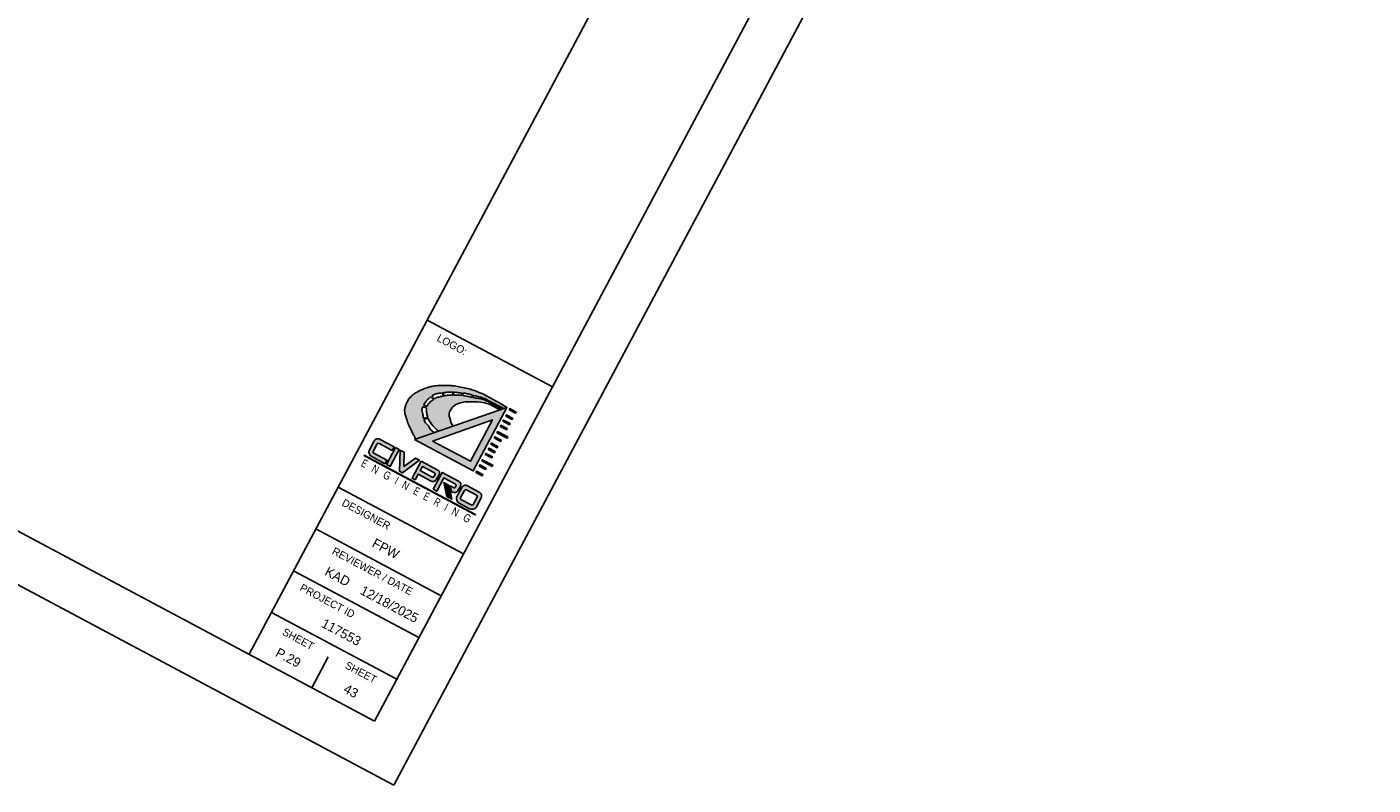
# Model space of a CAD drawing. Header units: feet. Extents: x 2249912 to 2250122, y 437849 to 438026.
# Tile 4 of 6: x 2250051 to 2250122, y 437849 to 437889. Entities that reach past the tile are written whole.
import ezdxf
from ezdxf.enums import TextEntityAlignment as Align

# ---------------------------------------------------------------- set-up
doc = ezdxf.new("R2010")
doc.units = ezdxf.units.FT
doc.header["$MEASUREMENT"] = 0
for name, color, linetype in [('SH_Border', 7, 'Continuous'), ('SH_Data', 7, 'Continuous'), ('SHT_LOGO_BLACK', 7, 'Continuous'), ('SHT_LOGO_BLUE', 160, 'Continuous'), ('SHT_LOGO_GREY', 9, 'Continuous')]:
    doc.layers.add(name, color=color, linetype=linetype)
doc.styles.add('OHDOTSymbols', font='arial.ttf')
doc.styles.add('Straight-Normal', font='font30.shx', dxfattribs={"height": 0.14})
doc.styles.add('Straight-Sub Title', font='font30.shx', dxfattribs={"height": 0.17})

msp = doc.modelspace()

# ---------------------------------------------------------------- hatches: boundary and pattern name
at = {"layer": 'SHT_LOGO_BLACK', "linetype": 'Continuous'}
h = msp.add_hatch(color=256, dxfattribs=at)
h.dxf.hatch_style = 1
h.paths.add_polyline_path([(2250071.744, 437868.656, -0.010054), (2250071.733, 437868.688), (2250071.952, 437868.761, 0.003974), (2250071.962, 437868.734, 0.040776), (2250071.979, 437868.7, 0.006066), (2250072.114, 437868.482, 0.061249), (2250072.287, 437868.27, 0.038297), (2250072.522, 437868.079), (2250073.269, 437868.339), (2250073.154, 437868.532), (2250073.13, 437868.662), (2250073.058, 437868.87), (2250073.057, 437868.988), (2250073.076, 437869.101), (2250073.144, 437869.217), (2250073.252, 437869.365), (2250073.412, 437869.491), (2250073.637, 437869.582), (2250073.902, 437869.628), (2250074.171, 437869.638), (2250074.493, 437869.636), (2250074.74, 437869.616), (2250074.932, 437869.579), (2250075.226, 437869.481), (2250075.605, 437869.279), (2250075.745, 437869.201), (2250075.855, 437869.24, -0.000418), (2250075.657, 437869.346, -0.000949), (2250075.551, 437869.404, -0.000351), (2250075.247, 437869.57, 0.00107), (2250075.147, 437869.624, 0.017555), (2250075.021, 437869.686, 0.017743), (2250074.892, 437869.739, 0.003592), (2250074.875, 437869.745), (2250074.897, 437869.822, -0.03869), (2250074.934, 437869.806, -0.000239), (2250074.959, 437869.793, 0.000026), (2250075.186, 437869.672, 0.000048), (2250075.524, 437869.492, 0.000037), (2250075.941, 437869.27), (2250076.117, 437869.331, 0.003624), (2250075.802, 437869.521, 0.007413), (2250075.645, 437869.611, 0.000904), (2250075.127, 437869.898, 0.00451), (2250075.023, 437869.954, 0.019073), (2250074.731, 437870.094, 0.017331), (2250074.399, 437870.225, 0.019514), (2250074.123, 437870.31, 0.015338), (2250073.766, 437870.394, 0.012204), (2250073.412, 437870.457, 0.017423), (2250073.161, 437870.487, 0.014015), (2250072.978, 437870.496, 0.009535), (2250072.709, 437870.498, 0.020378), (2250072.389, 437870.481, 0.02598), (2250072.14, 437870.445, 0.027565), (2250071.96, 437870.398, 0.018891), (2250071.705, 437870.306, 0.020789), (2250071.483, 437870.206, 0.020828), (2250071.27, 437870.087, 0.034599), (2250071.134, 437869.99, 0.032145), (2250071.003, 437869.868, 0.062269), (2250070.873, 437869.689, 0.050433), (2250070.766, 437869.438, 0.025118), (2250070.717, 437869.252, 0.057831), (2250070.71, 437869.168, 0.025804), (2250070.72, 437869.042, 0.04348), (2250070.736, 437868.969, 0.002738), (2250070.774, 437868.852, 0.002118), (2250070.824, 437868.701, 0.001598), (2250070.906, 437868.458, 0.006576), (2250070.927, 437868.399, 0.02396), (2250070.935, 437868.382, 0.001113), (2250071.113, 437868.018, 0.009085), (2250071.182, 437867.883, 0.004888), (2250071.307, 437867.656), (2250072.289, 437867.998, -0.03184), (2250072.169, 437868.085, -0.071165), (2250072.062, 437868.203, -0.016789), (2250071.987, 437868.321, 0.028454), (2250071.942, 437868.389, 0.050722), (2250071.854, 437868.485, -0.071433), (2250071.794, 437868.556, -0.049376)])
h.paths.add_polyline_path([(2250071.714, 437868.751, -0.010823), (2250071.706, 437868.786, -0.001747), (2250071.686, 437868.889, 0.001596), (2250071.664, 437869.002, 0.003876), (2250071.641, 437869.111, -0.006206), (2250071.627, 437869.179, -0.097322), (2250071.627, 437869.226, -0.038974), (2250071.658, 437869.337, -0.011737), (2250071.677, 437869.384), (2250071.875, 437869.303, 0.028633), (2250071.859, 437869.209, 0.056422), (2250071.859, 437869.126, 0.018655), (2250071.876, 437869.022, 0.019312), (2250071.899, 437868.923, 0.013666), (2250071.928, 437868.828, 0.001157), (2250071.931, 437868.82)], flags=16)
h.paths.add_polyline_path([(2250071.897, 437869.381), (2250071.717, 437869.469, -0.015908), (2250071.746, 437869.518, -0.022838), (2250071.808, 437869.607, -0.018474), (2250071.893, 437869.711, -0.026037), (2250071.99, 437869.81, -0.016666), (2250072.085, 437869.892), (2250072.229, 437869.75, 0.001651), (2250072.21, 437869.736, 0.015544), (2250072.113, 437869.661, 0.016487), (2250072.025, 437869.584, 0.075188), (2250071.941, 437869.477, 0.042887)], flags=16)
h.paths.add_polyline_path([(2250072.291, 437869.793), (2250072.154, 437869.945, -0.024038), (2250072.25, 437870.006, -0.06415), (2250072.33, 437870.039, -0.021969), (2250072.431, 437870.061, -0.008749), (2250072.688, 437870.102, -0.000355), (2250072.709, 437870.105), (2250072.742, 437869.933, 0.002531), (2250072.611, 437869.904, 0.006928), (2250072.417, 437869.856, 0.028635), (2250072.37, 437869.842, 0.053806), (2250072.341, 437869.827, 0.004266)], flags=16)
h.paths.add_polyline_path([(2250072.789, 437869.943), (2250072.756, 437870.112, -0.00319), (2250072.951, 437870.137, -0.013578), (2250073.034, 437870.145, -0.029845), (2250073.197, 437870.147, -0.004092), (2250073.252, 437870.143), (2250073.258, 437869.989, 0.013659), (2250073.051, 437869.983, 0.029225), (2250072.914, 437869.968, 0.009297), (2250072.821, 437869.95, 0.000639)], flags=16)
h.paths.add_polyline_path([(2250073.306, 437869.989), (2250073.3, 437870.14, -0.011307), (2250073.452, 437870.124, -0.010591), (2250073.572, 437870.106, 0.011749), (2250073.68, 437870.09, 0.016183), (2250073.753, 437870.084), (2250073.74, 437869.963, 0.017905), (2250073.561, 437869.98, 0.011223)], flags=16)
h.paths.add_polyline_path([(2250073.784, 437869.957), (2250073.801, 437870.082, 0.010824), (2250073.85, 437870.083, -0.05835), (2250073.959, 437870.073, -0.01154), (2250074.072, 437870.047, -0.00345), (2250074.296, 437869.988), (2250074.275, 437869.868, 0.012845), (2250074.055, 437869.914, 0.008036), (2250073.913, 437869.939, 0.004709)], flags=16)
h.paths.add_polyline_path([(2250074.324, 437869.857), (2250074.348, 437869.973, -0.000481), (2250074.495, 437869.933, 0.000864), (2250074.562, 437869.914, 0.00468), (2250074.669, 437869.886, -0.004072), (2250074.791, 437869.854, -0.008774), (2250074.849, 437869.837), (2250074.829, 437869.761, 0.005656), (2250074.802, 437869.768, 0.0202), (2250074.714, 437869.789, 0.019573), (2250074.596, 437869.808, -0.017067), (2250074.46, 437869.829, -0.007865)], flags=16)
h = msp.add_hatch(color=256, dxfattribs=at)
h.dxf.hatch_style = 1
h.paths.add_polyline_path([(2250074.47, 437865.903), (2250074.807, 437865.723), (2250074.842, 437865.788), (2250074.504, 437865.967)])
h.paths.add_polyline_path([(2250074.682, 437866.302), (2250074.648, 437866.237), (2250074.985, 437866.058), (2250075.02, 437866.122)])
h.paths.add_polyline_path([(2250075.333, 437866.222), (2250075.367, 437866.287), (2250074.827, 437866.574), (2250074.788, 437866.512)])
h.paths.add_polyline_path([(2250075.006, 437866.909), (2250074.971, 437866.844), (2250075.308, 437866.665), (2250075.343, 437866.729)])
h.paths.add_polyline_path([(2250075.115, 437867.115), (2250075.453, 437866.935), (2250075.487, 437867), (2250075.15, 437867.18)])
h.paths.add_polyline_path([(2250075.295, 437867.452), (2250075.26, 437867.387), (2250075.598, 437867.208), (2250075.632, 437867.273)])
h.paths.add_polyline_path([(2250075.473, 437867.787), (2250075.439, 437867.722), (2250075.776, 437867.542), (2250075.81, 437867.607)])
h.paths.add_polyline_path([(2250076.124, 437867.708), (2250076.158, 437867.773), (2250075.619, 437868.06), (2250075.579, 437867.998)])
h.paths.add_polyline_path([(2250076.1, 437868.151), (2250076.134, 437868.215), (2250075.797, 437868.395), (2250075.762, 437868.33)])
h.paths.add_polyline_path([(2250075.941, 437868.665), (2250075.906, 437868.6), (2250076.243, 437868.42), (2250076.278, 437868.485)])
h.paths.add_polyline_path([(2250076.388, 437868.691), (2250076.422, 437868.756), (2250076.085, 437868.936), (2250076.05, 437868.871)])
h.paths.add_polyline_path([(2250076.566, 437869.026), (2250076.6, 437869.091), (2250076.263, 437869.27), (2250076.229, 437869.205)])
at = {"layer": 'SHT_LOGO_BLUE'}
h = msp.add_hatch(color=256, dxfattribs=at)
h.dxf.hatch_style = 1
h.paths.add_polyline_path([(2250069.254, 437867.395, -0.44246), (2250069.359, 437867.432), (2250070.056, 437867.061), (2250070.156, 437867.25), (2250069.411, 437867.647, 0.436831), (2250069.107, 437867.567), (2250068.838, 437867.062, 0.355742), (2250068.976, 437866.734), (2250069.672, 437866.363), (2250069.772, 437866.549), (2250069.093, 437866.911, -0.466077), (2250069.051, 437867.014)])
h.paths.add_polyline_path([(2250070.422, 437867.113), (2250070.23, 437867.215), (2250069.752, 437866.317), (2250069.947, 437866.221)])
h.paths.add_polyline_path([(2250070.432, 437865.961), (2250070.594, 437865.874), (2250071.49, 437866.543), (2250071.282, 437866.654), (2250070.663, 437866.222), (2250070.692, 437866.966), (2250070.479, 437867.08)])
h.paths.add_polyline_path([(2250071.423, 437865.811), (2250072.108, 437865.446, 0.384335), (2250072.383, 437865.515), (2250072.532, 437865.787, 0.413942), (2250072.46, 437866.025), (2250071.582, 437866.492), (2250071.106, 437865.597), (2250071.264, 437865.513)])
h.paths.add_polyline_path([(2250071.533, 437865.995), (2250071.648, 437866.211), (2250072.285, 437865.872, -0.363757), (2250072.318, 437865.791, -0.087868), (2250072.261, 437865.684, -0.553906), (2250072.164, 437865.659)], flags=16)
h.paths.add_polyline_path([(2250073.32, 437865.083), (2250073.124, 437865.187), (2250073.183, 437864.899), (2250073.248, 437864.865, 0.37317), (2250073.524, 437864.928), (2250073.654, 437865.172, 0.37162), (2250073.598, 437865.416), (2250072.691, 437865.899), (2250072.218, 437865.01), (2250072.404, 437864.911), (2250072.776, 437865.609), (2250073.397, 437865.279, -0.38138), (2250073.425, 437865.202), (2250073.378, 437865.114, -0.307867)])
h.paths.add_polyline_path([(2250074.029, 437865.188, 0.436831), (2250073.724, 437865.108), (2250073.455, 437864.603, 0.355742), (2250073.593, 437864.275), (2250074.136, 437863.986, 0.355742), (2250074.485, 437864.055), (2250074.754, 437864.559, 0.436831), (2250074.65, 437864.857)])
h.paths.add_polyline_path([(2250074.501, 437864.694, -0.386521), (2250074.535, 437864.598), (2250074.335, 437864.223, -0.436448), (2250074.224, 437864.178), (2250073.71, 437864.452, -0.466076), (2250073.669, 437864.555), (2250073.871, 437864.936, -0.44246), (2250073.976, 437864.973)], flags=16)
h = msp.add_hatch(color=256, dxfattribs=at)
h.dxf.hatch_style = 1
h.paths.add_polyline_path([(2250073.065, 437865.219), (2250072.934, 437865.288), (2250073.095, 437864.543), (2250073.203, 437864.486)])
at = {"layer": 'SHT_LOGO_GREY'}
h = msp.add_hatch(color=256, dxfattribs=at)
h.dxf.hatch_style = 1
h.paths.add_polyline_path([(2250076.117, 437869.331), (2250071.238, 437867.632), (2250074.334, 437865.983)])
h.paths.add_polyline_path([(2250072.179, 437867.553), (2250075.35, 437868.683), (2250074.181, 437866.487)], flags=16)
h = msp.add_hatch(color=256, dxfattribs=at)
h.dxf.hatch_style = 1
h.paths.add_polyline_path([(2250072.918, 437865.297), (2250072.787, 437865.367), (2250072.948, 437864.622), (2250073.056, 437864.564)])

# ---------------------------------------------------------------- linework, layer by layer
at = {"layer": 'SH_Border'}
for p, q in [((2250111.852, 437948.972, 2171.273), (2250062.497, 437856.295, 2171.273)), ((2250121.854, 437946.479, 2171.273), (2250070.149, 437849.388, 2171.273)), ((2250118.472, 437945.447, 2171.273), (2250069.117, 437852.77, 2171.273)), ((2250069.117, 437852.77, 2171.273), (2249923.481, 437930.327, 2171.273)), ((2250070.149, 437849.388, 2171.273), (2249920.1, 437929.296, 2171.273)), ((2250078.518, 437870.423, 2171.273), (2250071.898, 437873.948, 2171.273)), ((2250073.818, 437861.596, 2171.273), (2250067.198, 437865.121, 2171.273)), ((2250072.643, 437859.39, 2171.273), (2250066.023, 437862.915, 2171.273)), ((2250071.467, 437857.183, 2171.273), (2250064.848, 437860.708, 2171.273)), ((2250070.292, 437854.976, 2171.273), (2250063.673, 437858.502, 2171.273)), ((2250066.678, 437856.167, 2171.273), (2250065.807, 437854.532, 2171.273))]:
    msp.add_line(p, q, dxfattribs=at)
at = {"layer": 'SHT_LOGO_BLACK'}
for p, q in [((2250072.709, 437870.105, -1892.302), (2250072.742, 437869.933, -1892.302)), ((2250072.756, 437870.112, -1892.302), (2250072.789, 437869.943, -1892.302)), ((2250073.252, 437870.143, -1892.302), (2250073.258, 437869.989, -1892.302)), ((2250073.3, 437870.14, -1892.302), (2250073.306, 437869.989, -1892.302))]:
    msp.add_line(p, q, dxfattribs=at)
for points in [[(2250071.307, 437867.656, -0.004888), (2250071.182, 437867.883, -0.009085), (2250071.113, 437868.018, -0.001113), (2250070.935, 437868.382, -0.02396), (2250070.927, 437868.399, -0.006576), (2250070.906, 437868.458, -0.001598), (2250070.824, 437868.701, -0.002118), (2250070.774, 437868.852, -0.002738), (2250070.736, 437868.969, -0.04348), (2250070.72, 437869.042, -0.025804), (2250070.71, 437869.168, -0.057831), (2250070.717, 437869.252, -0.025118), (2250070.766, 437869.438, -0.050433), (2250070.873, 437869.689, -0.062269), (2250071.003, 437869.868, -0.032145), (2250071.134, 437869.99, -0.034599), (2250071.27, 437870.087, -0.020828), (2250071.483, 437870.206, -0.020789), (2250071.705, 437870.306, -0.018891), (2250071.96, 437870.398, -0.027565), (2250072.14, 437870.445, -0.02598), (2250072.389, 437870.481, -0.020378), (2250072.709, 437870.498, -0.009535), (2250072.978, 437870.496, -0.014015), (2250073.161, 437870.487, -0.017423), (2250073.412, 437870.457, -0.012204), (2250073.766, 437870.394, -0.015338), (2250074.123, 437870.31, -0.019514), (2250074.399, 437870.225, -0.017331), (2250074.731, 437870.094, -0.019073), (2250075.023, 437869.954, -0.00451), (2250075.127, 437869.898, -0.000904), (2250075.645, 437869.611, -0.007413), (2250075.802, 437869.521, -0.003624), (2250076.117, 437869.331)], [(2250071.717, 437869.469, -0.015908), (2250071.746, 437869.518, -0.022838), (2250071.808, 437869.607, -0.018474), (2250071.893, 437869.711, -0.026037), (2250071.99, 437869.81, -0.016666), (2250072.085, 437869.892, -0.03409)], [(2250071.897, 437869.381, -0.042886), (2250071.941, 437869.477, -0.075188), (2250072.025, 437869.584, -0.016487), (2250072.113, 437869.661, -0.015544), (2250072.21, 437869.736, -0.001651), (2250072.229, 437869.75, -0.053806)], [(2250072.154, 437869.945, -0.024038), (2250072.25, 437870.006, -0.06415), (2250072.33, 437870.039, -0.021969), (2250072.431, 437870.061, -0.008749), (2250072.688, 437870.102, -0.000355), (2250072.709, 437870.105, -0.013578)], [(2250072.291, 437869.793, -0.004266), (2250072.341, 437869.827, -0.053806), (2250072.37, 437869.842, -0.028635), (2250072.417, 437869.856, -0.006928), (2250072.611, 437869.904, -0.002531), (2250072.742, 437869.933, -0.009297)], [(2250072.756, 437870.112, -0.00319), (2250072.951, 437870.137, -0.013578), (2250073.034, 437870.145, -0.029845), (2250073.197, 437870.147, -0.004092), (2250073.252, 437870.143, -0.010591)], [(2250072.789, 437869.943, -0.000639), (2250072.821, 437869.95, -0.009297), (2250072.914, 437869.968, -0.029225), (2250073.051, 437869.983, -0.013659), (2250073.258, 437869.989, -0.011561)], [(2250073.3, 437870.14, -0.011307), (2250073.452, 437870.124, -0.010591), (2250073.572, 437870.106, 0.011749), (2250073.68, 437870.09, 0.016183), (2250073.753, 437870.084, -0.05835)], [(2250073.306, 437869.989, -0.011223), (2250073.561, 437869.98, -0.017453), (2250073.735, 437869.964, -0.000163), (2250073.74, 437869.963, -0.008036)], [(2250073.784, 437869.957, -0.004709), (2250073.913, 437869.939, -0.008036), (2250074.055, 437869.914, -0.011799), (2250074.257, 437869.872, 0.001031), (2250074.275, 437869.868, 0.017067)], [(2250073.801, 437870.082, 0.010824), (2250073.85, 437870.083, -0.05835), (2250073.959, 437870.073, -0.01154), (2250074.072, 437870.047, -0.00345), (2250074.296, 437869.988, -0.000438)], [(2250074.324, 437869.857, 0.007865), (2250074.46, 437869.829, 0.017067), (2250074.596, 437869.808, -0.019573), (2250074.714, 437869.789, -0.0202), (2250074.802, 437869.768, -0.005656), (2250074.829, 437869.761, -0.017743)], [(2250074.348, 437869.973, -0.0002), (2250074.361, 437869.97, -0.000438), (2250074.495, 437869.933, 0.000864), (2250074.562, 437869.914, 0.00468), (2250074.669, 437869.886, -0.004072), (2250074.791, 437869.854, -0.008774), (2250074.849, 437869.837, -0.040254)], [(2250074.875, 437869.745, -0.003592), (2250074.892, 437869.739, -0.017743), (2250075.021, 437869.686, -0.017555), (2250075.147, 437869.624, -0.00107), (2250075.247, 437869.57, 0.000351), (2250075.551, 437869.404, 0.000949), (2250075.657, 437869.346, 0.000418), (2250075.855, 437869.24)], [(2250074.897, 437869.822, -0.03869), (2250074.934, 437869.806, -0.000239), (2250074.959, 437869.793, 0.000026), (2250075.186, 437869.672, 0.000048), (2250075.524, 437869.492, 0.000037), (2250075.941, 437869.27)], [(2250071.714, 437868.751, -0.010823), (2250071.706, 437868.786, -0.001747), (2250071.686, 437868.889, 0.001596), (2250071.664, 437869.002, 0.003876), (2250071.641, 437869.111, -0.006206), (2250071.627, 437869.179, -0.097322), (2250071.627, 437869.226, -0.038974), (2250071.658, 437869.337, -0.011737), (2250071.677, 437869.384, -0.026776)], [(2250071.931, 437868.82, -0.001157), (2250071.928, 437868.828, -0.013666), (2250071.899, 437868.923, -0.019312), (2250071.876, 437869.022, -0.018655), (2250071.859, 437869.126, -0.056422), (2250071.859, 437869.209, -0.028633), (2250071.875, 437869.303, -0.064453)], [(2250072.289, 437867.998, -0.03184), (2250072.169, 437868.085, -0.071165), (2250072.062, 437868.203, -0.016789), (2250071.987, 437868.321, 0.028454), (2250071.942, 437868.389, 0.050722), (2250071.854, 437868.485, -0.071433), (2250071.794, 437868.556, -0.049376), (2250071.744, 437868.656, -0.010054), (2250071.733, 437868.688, -0.001747)], [(2250072.522, 437868.079, -0.038297), (2250072.287, 437868.27, -0.061249), (2250072.114, 437868.482, -0.006066), (2250071.979, 437868.7, -0.040776), (2250071.962, 437868.734, -0.003974), (2250071.952, 437868.761, -0.013666)]]:
    msp.add_lwpolyline(points, format="xyb", dxfattribs=at)
at = {"layer": 'SHT_LOGO_BLACK', "elevation": -1892.302}
for points in [[(2250072.085, 437869.892), (2250072.229, 437869.75)], [(2250072.154, 437869.945), (2250072.291, 437869.793)], [(2250073.269, 437868.339), (2250073.154, 437868.532), (2250073.13, 437868.662), (2250073.058, 437868.87), (2250073.057, 437868.988), (2250073.076, 437869.101), (2250073.144, 437869.217), (2250073.252, 437869.365), (2250073.412, 437869.491), (2250073.637, 437869.582), (2250073.902, 437869.628), (2250074.171, 437869.638), (2250074.493, 437869.636), (2250074.74, 437869.616), (2250074.932, 437869.579), (2250075.226, 437869.481), (2250075.605, 437869.279), (2250075.745, 437869.201)], [(2250073.753, 437870.084), (2250073.74, 437869.963)], [(2250073.801, 437870.082), (2250073.784, 437869.957)], [(2250074.296, 437869.988), (2250074.275, 437869.868)], [(2250074.348, 437869.973), (2250074.324, 437869.857)], [(2250074.849, 437869.837), (2250074.829, 437869.761)], [(2250074.897, 437869.822), (2250074.875, 437869.745)], [(2250071.677, 437869.384), (2250071.875, 437869.303)], [(2250071.717, 437869.469), (2250071.897, 437869.381)], [(2250071.714, 437868.751), (2250071.931, 437868.82)], [(2250071.733, 437868.688), (2250071.952, 437868.761)]]:
    msp.add_lwpolyline(points, dxfattribs=at)
at = {"layer": 'SHT_LOGO_BLACK', "linetype": 'Continuous', "elevation": -1892.302}
for points in [[(2250076.05, 437868.871), (2250076.388, 437868.691), (2250076.422, 437868.756), (2250076.085, 437868.936)], [(2250076.229, 437869.205), (2250076.566, 437869.026), (2250076.6, 437869.091), (2250076.263, 437869.27)], [(2250075.762, 437868.33), (2250076.1, 437868.151), (2250076.134, 437868.215), (2250075.797, 437868.395)], [(2250075.906, 437868.6), (2250076.243, 437868.42), (2250076.278, 437868.485), (2250075.941, 437868.665)], [(2250075.26, 437867.387), (2250075.598, 437867.208), (2250075.632, 437867.273), (2250075.295, 437867.452)], [(2250075.439, 437867.722), (2250075.776, 437867.542), (2250075.81, 437867.607), (2250075.473, 437867.787)], [(2250075.579, 437867.998), (2250076.124, 437867.708), (2250076.158, 437867.773), (2250075.619, 437868.06)], [(2250074.971, 437866.844), (2250075.308, 437866.665), (2250075.343, 437866.729), (2250075.006, 437866.909)], [(2250075.115, 437867.115), (2250075.453, 437866.935), (2250075.487, 437867), (2250075.15, 437867.18)], [(2250074.648, 437866.237), (2250074.985, 437866.058), (2250075.02, 437866.122), (2250074.682, 437866.302)], [(2250074.788, 437866.512), (2250075.333, 437866.222), (2250075.367, 437866.287), (2250074.827, 437866.574)], [(2250074.47, 437865.903), (2250074.807, 437865.723), (2250074.842, 437865.788), (2250074.504, 437865.967)]]:
    msp.add_lwpolyline(points, close=True, dxfattribs=at)
at = {"layer": 'SHT_LOGO_BLACK', "elevation": 2171.273}
msp.add_lwpolyline([(2250068.554, 437866.787), (2250074.441, 437863.653), (2250074.455, 437863.678), (2250068.57, 437866.812)], close=True, dxfattribs=at)
at = {"layer": 'SHT_LOGO_BLUE'}
for p, q in [((2250073.455, 437864.603, 2171.273), (2250073.724, 437865.108, 2171.273)), ((2250073.878, 437864.948, 2171.273), (2250073.669, 437864.555, 2171.273)), ((2250074.501, 437864.694, 2171.273), (2250073.976, 437864.973, 2171.273)), ((2250074.029, 437865.188, 2171.273), (2250074.65, 437864.857, 2171.273)), ((2250074.535, 437864.598, 2171.273), (2250074.326, 437864.205, 2171.273)), ((2250074.136, 437863.986, 2171.273), (2250073.593, 437864.275, 2171.273)), ((2250073.71, 437864.452, 2171.273), (2250074.217, 437864.182, 2171.273)), ((2250074.485, 437864.055, 2171.273), (2250074.754, 437864.559, 2171.273))]:
    msp.add_line(p, q, dxfattribs=at)
at = {"layer": 'SHT_LOGO_BLUE', "elevation": 2171.273}
for points in [[(2250069.093, 437866.911), (2250069.772, 437866.549), (2250069.672, 437866.363), (2250068.976, 437866.734, -0.355742), (2250068.838, 437867.062), (2250069.107, 437867.567, -0.436831), (2250069.411, 437867.647), (2250070.156, 437867.25), (2250070.056, 437867.061), (2250069.359, 437867.432, 0.386521), (2250069.261, 437867.407), (2250069.051, 437867.014, 0.466077), (2250069.093, 437866.911, -0.087106)], [(2250072.164, 437865.659), (2250071.533, 437865.995), (2250071.648, 437866.211), (2250072.285, 437865.872, -0.363757), (2250072.318, 437865.791, -0.087868), (2250072.261, 437865.684, -0.553906), (2250072.164, 437865.659, 0.590972)], [(2250071.582, 437866.492), (2250072.46, 437866.025, -0.413942), (2250072.532, 437865.787), (2250072.383, 437865.515)], [(2250072.218, 437865.01), (2250072.404, 437864.911), (2250072.776, 437865.609), (2250073.397, 437865.279, -0.38138), (2250073.425, 437865.202), (2250073.378, 437865.114, -0.307867), (2250073.32, 437865.083), (2250073.124, 437865.187), (2250073.183, 437864.899), (2250073.248, 437864.865, 0.37317), (2250073.524, 437864.928), (2250073.654, 437865.172, 0.37162), (2250073.598, 437865.416), (2250072.691, 437865.899), (2250072.218, 437865.01)]]:
    msp.add_lwpolyline(points, format="xyb", dxfattribs=at)
for points in [[(2250069.752, 437866.317), (2250070.23, 437867.215), (2250070.422, 437867.113), (2250069.947, 437866.221)], [(2250070.479, 437867.08), (2250070.692, 437866.966), (2250070.663, 437866.222), (2250071.282, 437866.654), (2250071.49, 437866.543), (2250070.594, 437865.874), (2250070.432, 437865.961)]]:
    msp.add_lwpolyline(points, close=True, dxfattribs=at)
for points in [[(2250071.582, 437866.492), (2250071.106, 437865.597), (2250071.264, 437865.513), (2250071.423, 437865.811), (2250072.108, 437865.446)], [(2250073.065, 437865.219), (2250072.934, 437865.288), (2250073.095, 437864.543), (2250073.203, 437864.486), (2250073.065, 437865.219)]]:
    msp.add_lwpolyline(points, dxfattribs=at)
at = {"layer": 'SHT_LOGO_BLUE'}
for centre, radius, start, end in [((2250072.208, 437865.633, 2171.273), 0.211, 241.96266, 326.05679), ((2250073.725, 437864.524, 2171.273), 0.281, 163.63224, 241.96266), ((2250073.914, 437865.007, 2171.273), 0.215, 57.57387, 151.96266), ((2250073.941, 437864.907, 2171.273), 0.0752, 61.96266, 146.49285), ((2250074.466, 437864.627, 2171.273), 0.0752, 337.43247, 61.96266), ((2250074.564, 437864.66, 2171.273), 0.215, 331.96266, 66.35146), ((2250073.733, 437864.521, 2171.273), 0.0725, 151.96266, 251.91914), ((2250074.268, 437864.235, 2171.273), 0.281, 241.96266, 320.29309), ((2250074.259, 437864.252, 2171.273), 0.0817, 239.14197, 324.82687)]:
    msp.add_arc(centre, radius, start, end, dxfattribs=at)
at = {"layer": 'SHT_LOGO_GREY'}
for points, elevation in [([(2250071.238, 437867.632), (2250074.334, 437865.983), (2250076.117, 437869.331), (2250071.238, 437867.632)], -1892.302), ([(2250072.918, 437865.297), (2250072.787, 437865.367), (2250072.948, 437864.622), (2250073.056, 437864.564), (2250072.918, 437865.297)], 2171.273)]:
    msp.add_lwpolyline(points, dxfattribs=dict(at, elevation=elevation))
at = {"layer": 'SHT_LOGO_GREY', "elevation": -1892.302}
msp.add_lwpolyline([(2250072.179, 437867.553), (2250074.181, 437866.487), (2250075.35, 437868.683)], close=True, dxfattribs=at)

# ---------------------------------------------------------------- texts
at = {"layer": 'SH_Data', "color": 7, "linetype": 'Continuous', "style": 'Straight-Normal'}
msp.add_text('LOGO:', height=0.4, rotation=331.96266, dxfattribs=at).set_placement((2250073.312, 437872.829, 2171.273), align=Align.TOP_CENTER)
for s, p in [('DESIGNER', (2250068.684, 437863.693, 2171.273)), ('REVIEWER / DATE', (2250069.019, 437860.682, 2171.273)), ('PROJECT ID', (2250066.636, 437859.118, 2171.273)), ('SHEET', (2250065.096, 437857.106, 2171.273)), ('SHEET', (2250068.406, 437855.343, 2171.273))]:
    msp.add_text(s, height=0.4, rotation=331.96266, dxfattribs=at).set_placement(p, align=Align.MIDDLE_CENTER)
at = {"layer": 'SH_Data', "linetype": 'Continuous', "style": 'Straight-Sub Title'}
for s, p in [('FPW', (2250069.719, 437861.877, 2171.273)), ('KAD', (2250067.172, 437860.401, 2171.273)), ('12/18/2025', (2250069.911, 437858.942, 2171.273)), ('117553', (2250067.368, 437857.464, 2171.273)), ('P.29', (2250064.571, 437856.121, 2171.273)), ('43', (2250067.881, 437854.358, 2171.273))]:
    msp.add_text(s, height=0.5, rotation=331.96266, dxfattribs=at).set_placement(p, align=Align.MIDDLE_CENTER)
at = {"layer": 'SHT_LOGO_BLACK', "linetype": 'Continuous', "style": 'OHDOTSymbols'}
for s, width, p in [('E', 0.7, (2250068.594, 437866.375, 2184.277)), ('N', 0.8, (2250069.166, 437866.07, 2184.277)), ('G', 0.8, (2250069.786, 437865.74, 2184.277)), ('I', 0.7, (2250070.293, 437865.47, 2184.277)), ('N', 0.8, (2250070.769, 437865.216, 2184.277)), ('E', 0.7, (2250071.348, 437864.908, 2184.277)), ('E', 0.7, (2250071.873, 437864.629, 2184.277)), ('R', 0.7, (2250072.431, 437864.331, 2184.277)), ('I', 0.7, (2250072.916, 437864.073, 2184.277)), ('N', 0.8, (2250073.394, 437863.818, 2184.277)), ('G', 0.8, (2250074.015, 437863.488, 2184.277))]:
    msp.add_text(s, height=0.426, rotation=331.96266, dxfattribs=dict(at, width=width)).set_placement(p, align=Align.MIDDLE_CENTER)

doc.saveas('drawing.dxf')
